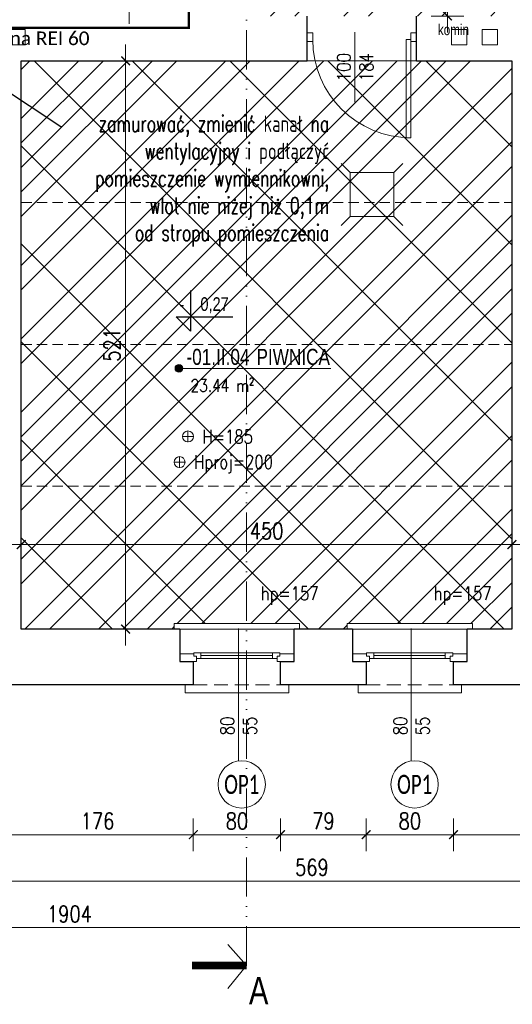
# Model space of a CAD drawing. Header units: millimetres. Extents: x 284606 to 569416, y -192995 to -95103.
# Tile 127 of 178: x 298492 to 298944, y -102523 to -101621. Entities that reach past the tile are written whole.
import ezdxf
from ezdxf import colors
from ezdxf.entities.mleader import LeaderData, LeaderLine
from ezdxf.enums import TextEntityAlignment as Align
from ezdxf.math import Vec2, Vec3

# ---------------------------------------------------------------- set-up
doc = ezdxf.new("R2010")
doc.units = ezdxf.units.MM
for name, pattern in [('ACAD_ISO10W100', [18, 12, -3, 0, -3]), ('ACAD_ISO12W100', [21, 12, -3, 0, -3, 0, -3]), ('HIDDEN', [9.525, 6.35, -3.175])]:
    doc.linetypes.add(name, pattern=pattern)
doc.layers.get('0').update_dxf_attribs({"lineweight": 0})
for name, color, linetype, lineweight in [('!STR_Konstrukcja 0.20', 200, 'Continuous', 20), ('!STR_Konstrukcja 0.30', 64, 'Continuous', 30), ('!STR_Ocieplenie 0.05', 1, 'Continuous', 5), ('!STR_Opisy 0.09', 8, 'Continuous', 9), ('!STR_Przerywana 0.09', 8, 'HIDDEN', 9), ('!STR_Stolarka drzwiowa', 30, 'Continuous', 15), ('!STR_Stolarka okienna', 72, 'Continuous', 15), ('!STR_Wymiarowanie', 254, 'Continuous', 9), ('EKO Opisy 0.09', 8, 'Continuous', 9), ('EKO przekroje', 82, 'Continuous', 13)]:
    doc.layers.add(name, color=color, linetype=linetype, lineweight=lineweight)
doc.layers.add('!STR_Obrysy pomieszczeń', color=215, linetype='Continuous', lineweight=9, plot=False)
doc.layers.add('!STR_Wentylacja', color=7, linetype='Continuous', lineweight=15, true_color=0x3399ff)
doc.layers.add('EKO Wyposażenie', color=7, linetype='Continuous', lineweight=5, true_color=0x919191)
doc.layers.add('AB1 - OPISY', color=7, linetype='Continuous')
doc.styles.add('1_50', font='txt', dxfattribs={"width": 0.8})
doc.styles.add('AB_Arial', font='NirmalaS.ttf')
doc.styles.add('EKO 1-10', font='romans.shx', dxfattribs={"width": 0.8, "height": 15})
doc.styles.add('EKO 1-5', font='romans.shx', dxfattribs={"width": 0.8, "height": 10})
doc.styles.add('EKO CM 1-50', font='calibri.ttf', dxfattribs={"width": 0.8, "height": 12.5})
doc.styles.add('j-romans', font='romans.shx', dxfattribs={"width": 0.7})
doc.styles.get("Standard").update_dxf_attribs({"font": 'calibri.ttf'})
doc.dimstyles.new('EKO wymiar 1-10', dxfattribs={"dimtxt": 15, "dimasz": 8, "dimexe": 15, "dimexo": 15, "dimgap": 5, "dimtad": 1, "dimdec": 0, "dimtxsty": 'EKO 1-10', "dimblk": 'ARCHTICK', "dimcen": 10, "dimdle": 15, "dimclrd": 256, "dimclre": 256, "dimclrt": 256, "dimazin": 2, "dimtfac": 1, "dimtdec": 0, "dimtmove": 2, "dimatfit": 3, "dimldrblk": 'ARCHTICK', "dimfxl": 15, "dimfxlon": 1, "dimlwd": -1, "dimlwe": -1, "dimarcsym": 0})

# ---------------------------------------------------------------- blocks, each defined once
blk = doc.blocks.new('*U109')
at = {"layer": '!STR_Opisy 0.09', "linetype": 'Continuous'}
blk.add_line((0, 32.11), (0, -89.22), dxfattribs=at)
at = {"layer": '!STR_Opisy 0.09', "ltscale": 0.7, "style": 'EKO 1-5', "width": 0.8}
blk.add_attdef('WYS', text='', height=12.5, rotation=270, dxfattribs=at).set_placement((-10.53, 0), align=Align.MIDDLE_CENTER)
at = {"layer": '!STR_Opisy 0.09', "linetype": 'Continuous', "style": 'EKO 1-5', "width": 0.8}
blk.add_attdef('SZER', text='', height=12.5, rotation=270, dxfattribs=at).set_placement((0, 0), align=Align.BOTTOM_CENTER)
blk.add_attdef('HP=', (-20.48, -115.31), '', height=12.5, rotation=180, dxfattribs=at)
blk = doc.blocks.new('_ArchTick')
at = {"color": 0, "linetype": 'ByBlock', "const_width": 0.15}
blk.add_lwpolyline([(-0.5, -0.5), (0.5, 0.5)], dxfattribs=at)
blk = doc.blocks.new('*D763')
at = {"layer": '!STR_Wymiarowanie', "ltscale": 1.5, "transparency": 16777216}
for p, q in [((298493.89, -102086.9), (298493.89, -102116.9)), ((298943.89, -102086.9), (298943.89, -102116.9)), ((298478.89, -102101.9), (298958.89, -102101.9))]:
    blk.add_line(p, q, dxfattribs=at)
at = {"layer": 'Defpoints', "color": 0, "ltscale": 1.5, "transparency": 16777216}
for p in [(298493.89, -101658.36), (298943.89, -101658.36), (298943.89, -102101.9)]:
    blk.add_point(p, dxfattribs=at)
at = {"layer": '!STR_Wymiarowanie', "ltscale": 1.5, "transparency": 16777216, "xscale": 8, "yscale": 8, "zscale": 8, "rotation": 180}
blk.add_blockref('_ArchTick', (298493.89, -102101.9), dxfattribs=at)
at = {"layer": '!STR_Wymiarowanie', "ltscale": 1.5, "transparency": 16777216, "xscale": 8, "yscale": 8, "zscale": 8}
blk.add_blockref('_ArchTick', (298943.89, -102101.9), dxfattribs=at)
at = {"layer": '!STR_Wymiarowanie', "ltscale": 1.5, "transparency": 16777216, "insert": (298718.89, -102089.4), "char_height": 15, "attachment_point": 5, "style": 'EKO 1-10'}
blk.add_mtext('450', dxfattribs=at)
blk = doc.blocks.new('*D764')
at = {"layer": '!STR_Wymiarowanie', "ltscale": 1.5, "transparency": 16777216}
for p, q in [((298589.56, -101643.36), (298589.56, -102194.36)), ((298574.56, -101658.36), (298604.56, -101658.36)), ((298574.56, -102179.36), (298604.56, -102179.36))]:
    blk.add_line(p, q, dxfattribs=at)
at = {"layer": 'Defpoints', "color": 0, "ltscale": 1.5, "transparency": 16777216}
for p in [(298498.89, -101658.36), (298498.89, -102179.36), (298589.56, -102179.36)]:
    blk.add_point(p, dxfattribs=at)
at = {"layer": '!STR_Wymiarowanie', "ltscale": 1.5, "transparency": 16777216, "xscale": 8, "yscale": 8, "zscale": 8}
for p, rotation in [((298589.56, -101658.36), 90), ((298589.56, -102179.36), 270)]:
    blk.add_blockref('_ArchTick', p, dxfattribs=dict(at, rotation=rotation))
at = {"layer": '!STR_Wymiarowanie', "ltscale": 1.5, "transparency": 16777216, "insert": (298577.06, -101918.86), "char_height": 15, "attachment_point": 5, "rotation": 90, "style": 'EKO 1-10'}
blk.add_mtext('521', dxfattribs=at)
blk = doc.blocks.new('wysokosc2')
at = {"ltscale": 2}
for points in [[(-5.06, 0.04), (5.03, 0.04)], [(0, 5.1), (0, -5.1)]]:
    blk.add_lwpolyline(points, dxfattribs=at)
blk.add_circle((0, 0), 5.03, dxfattribs=at)
at = {"ltscale": 2, "style": 'EKO 1-5', "width": 0.8}
blk.add_attdef('WYS', (13.29, -6.01), '', height=12.5, dxfattribs=at)
blk = doc.blocks.new('PIEC KAFLOWY')
at = {"layer": 'EKO Wyposażenie'}
blk.add_lwpolyline([(12.5, -14.8), (73.2, -14.8), (73.2, -75.5), (12.5, -75.5)], close=True, dxfattribs=at)
at = {"layer": 'EKO Wyposażenie', "insert": (33.9, -25.4), "char_height": 19.5, "attachment_point": 1, "style": '1_50'}
blk.add_mtext_dynamic_manual_height_columns('\\pi-5.3249;{\\H0.66667x;PIEC \\P\\pi-25.002;WĘGLOWY}', width=18.247, gutter_width=12.5, heights=[0], dxfattribs=at)
blk = doc.blocks.new('*U226')
at = {"layer": '!STR_Opisy 0.09', "linetype": 'Continuous'}
blk.add_line((-51.51, 6.91), (-51.51, -57.31), dxfattribs=at)
at = {"layer": '!STR_Stolarka drzwiowa'}
for points in [[(-90, 6.2), (-95, 6.2), (-95, -1.8), (-90, -1.8)], [(0, 0), (0, -90), (-4.38, -90), (-4.38, 0)], [(5, 6.2), (0, 6.2), (0, -1.8), (5, -1.8)]]:
    blk.add_lwpolyline(points, close=True, dxfattribs=at)
blk.add_arc((0, 0), 90, 180, 270, dxfattribs=at)
at = {"layer": '!STR_Opisy 0.09', "linetype": 'Continuous', "style": 'EKO 1-10', "width": 0.8}
blk.add_attdef('SZER', text='', height=12.5, rotation=90, dxfattribs=at).set_placement((-51.51, -25.2), align=Align.BOTTOM_CENTER)
at = {"layer": '!STR_Opisy 0.09', "ltscale": 0.7, "style": 'EKO 1-10', "width": 0.8}
blk.add_attdef('WYS', text='', height=12.5, rotation=90, dxfattribs=at).set_placement((-40.99, -25.2), align=Align.MIDDLE_CENTER)
blk = doc.blocks.new('*D774')
at = {"layer": '!STR_Wymiarowanie', "ltscale": 1.5, "transparency": 16777216}
for p, q in [((298592.89, -101624.36), (298592.89, -101080.36)), ((298607.89, -101095.36), (298577.89, -101095.36)), ((298607.89, -101609.36), (298577.89, -101609.36))]:
    blk.add_line(p, q, dxfattribs=at)
at = {"layer": 'Defpoints', "color": 0, "ltscale": 1.5, "transparency": 16777216}
for p in [(298592.89, -101095.36), (298643.89, -101095.36), (298643.89, -101609.36)]:
    blk.add_point(p, dxfattribs=at)
at = {"layer": '!STR_Wymiarowanie', "ltscale": 1.5, "transparency": 16777216, "xscale": 8, "yscale": 8, "zscale": 8}
for p, rotation in [((298592.89, -101095.36), 90), ((298592.89, -101609.36), 270)]:
    blk.add_blockref('_ArchTick', p, dxfattribs=dict(at, rotation=rotation))
at = {"layer": '!STR_Wymiarowanie', "ltscale": 1.5, "transparency": 16777216, "insert": (298580.39, -101352.36), "char_height": 15, "attachment_point": 5, "rotation": 90, "style": 'EKO 1-10'}
blk.add_mtext('514', dxfattribs=at)
blk = doc.blocks.new('*U225')
at = {"layer": '!STR_Konstrukcja 0.20', "linetype": 'Continuous', "lineweight": 15}
for points in [[(8.12, 50.87), (0.62, 50.87), (0.62, 58.37), (95.62, 58.37), (95.62, 50.87), (88.12, 50.87)], [(-4.38, -0.13), (-9.38, -0.13), (-9.38, -5.13), (105.62, -5.13), (105.62, -0.13), (100.62, -0.13)]]:
    blk.add_lwpolyline(points, dxfattribs=at)
at = {"layer": '!STR_Konstrukcja 0.30', "ltscale": 2}
for points in [[(-4.38, -0.13), (-4.38, 29.68), (8.12, 29.68), (8.12, 50.87)], [(88.12, 50.87), (88.12, 29.68), (100.62, 29.68), (100.62, -0.13)]]:
    blk.add_lwpolyline(points, dxfattribs=at)
at = {"layer": '!STR_Przerywana 0.09', "ltscale": 2}
for points in [[(8.12, 50.87), (88.12, 50.87)], [(-4.38, -0.13), (100.62, -0.13)]]:
    blk.add_lwpolyline(points, dxfattribs=at)
at = {"layer": '!STR_Stolarka okienna', "ltscale": 0.3}
for points in [[(-4.38, 22.64), (-4.38, 29.68), (11.02, 29.68), (11.02, 24.55), (8.52, 24.55), (8.52, 22.64), (-4.38, 22.64)], [(100.62, 22.64), (100.62, 29.68), (85.05, 29.68), (85.05, 24.55), (87.55, 24.55), (87.55, 22.64), (100.62, 22.64)], [(87.55, 21.56), (87.55, 24.55), (85.05, 24.55), (85.05, 26.7), (11.02, 26.7), (11.02, 24.55), (8.52, 24.55), (8.52, 21.56), (87.55, 21.56)], [(15.12, 26.7), (15.12, 21.56)], [(80.62, 24.13), (15.12, 24.13)], [(80.62, 21.56), (80.62, 26.7)]]:
    blk.add_lwpolyline(points, dxfattribs=at)
blk = doc.blocks.new('*D777')
at = {"layer": '!STR_Wymiarowanie', "ltscale": 1.5, "transparency": 16777216}
for p, q in [((298884.84, -101433.36), (298884.84, -101632.36)), ((298899.84, -101448.36), (298869.84, -101448.36)), ((298899.84, -101617.36), (298869.84, -101617.36))]:
    blk.add_line(p, q, dxfattribs=at)
at = {"layer": 'Defpoints', "color": 0, "ltscale": 1.5, "transparency": 16777216}
for p in [(298928.23, -101448.36), (298884.84, -101617.36), (298928.23, -101617.36)]:
    blk.add_point(p, dxfattribs=at)
at = {"layer": '!STR_Wymiarowanie', "ltscale": 1.5, "transparency": 16777216, "xscale": 8, "yscale": 8, "zscale": 8}
for p, rotation in [((298884.84, -101448.36), 90), ((298884.84, -101617.36), 270)]:
    blk.add_blockref('_ArchTick', p, dxfattribs=dict(at, rotation=rotation))
at = {"layer": '!STR_Wymiarowanie', "ltscale": 1.5, "transparency": 16777216, "insert": (298872.34, -101532.86), "char_height": 15, "attachment_point": 5, "rotation": 90, "style": 'EKO 1-10'}
blk.add_mtext('169', dxfattribs=at)
blk = doc.blocks.new('przekroj')
at = {"layer": 'EKO przekroje', "const_width": 7}
blk.add_lwpolyline([(7038.9, 3119.78), (7088.9, 3119.78)], dxfattribs=at)
blk = doc.blocks.new('przekroje')
at = {"layer": 'EKO przekroje'}
blk.add_blockref('przekroj', (-7038.9, -3119.78), dxfattribs=at)
blk = doc.blocks.new('*D818')
at = {"layer": '!STR_Wymiarowanie', "ltscale": 1.5, "transparency": 16777216}
for p, q in [((298475.9, -102352.85), (298475.9, -102382.85)), ((298651.66, -102352.85), (298651.66, -102382.85)), ((298460.9, -102367.85), (298666.66, -102367.85))]:
    blk.add_line(p, q, dxfattribs=at)
at = {"layer": 'Defpoints', "color": 0, "ltscale": 1.5, "transparency": 16777216}
for p in [(298651.66, -102219.76), (298475.9, -102230.36), (298651.66, -102367.85)]:
    blk.add_point(p, dxfattribs=at)
at = {"layer": '!STR_Wymiarowanie', "ltscale": 1.5, "transparency": 16777216, "xscale": 8, "yscale": 8, "zscale": 8, "rotation": 180}
blk.add_blockref('_ArchTick', (298475.9, -102367.85), dxfattribs=at)
at = {"layer": '!STR_Wymiarowanie', "ltscale": 1.5, "transparency": 16777216, "xscale": 8, "yscale": 8, "zscale": 8}
blk.add_blockref('_ArchTick', (298651.66, -102367.85), dxfattribs=at)
at = {"layer": '!STR_Wymiarowanie', "ltscale": 1.5, "transparency": 16777216, "insert": (298563.78, -102355.35), "char_height": 15, "attachment_point": 5, "style": 'EKO 1-10'}
blk.add_mtext('176', dxfattribs=at)
blk = doc.blocks.new('*D819')
at = {"layer": '!STR_Wymiarowanie', "ltscale": 1.5, "transparency": 16777216}
for p, q in [((298651.66, -102352.85), (298651.66, -102382.85)), ((298731.66, -102352.85), (298731.66, -102382.85)), ((298636.66, -102367.85), (298746.66, -102367.85))]:
    blk.add_line(p, q, dxfattribs=at)
at = {"layer": 'Defpoints', "color": 0, "ltscale": 1.5, "transparency": 16777216}
for p in [(298651.66, -102219.76), (298731.66, -102219.76), (298731.66, -102367.85)]:
    blk.add_point(p, dxfattribs=at)
at = {"layer": '!STR_Wymiarowanie', "ltscale": 1.5, "transparency": 16777216, "xscale": 8, "yscale": 8, "zscale": 8, "rotation": 180}
blk.add_blockref('_ArchTick', (298651.66, -102367.85), dxfattribs=at)
at = {"layer": '!STR_Wymiarowanie', "ltscale": 1.5, "transparency": 16777216, "xscale": 8, "yscale": 8, "zscale": 8}
blk.add_blockref('_ArchTick', (298731.66, -102367.85), dxfattribs=at)
at = {"layer": '!STR_Wymiarowanie', "ltscale": 1.5, "transparency": 16777216, "insert": (298691.66, -102355.35), "char_height": 15, "attachment_point": 5, "style": 'EKO 1-10'}
blk.add_mtext('80', dxfattribs=at)
blk = doc.blocks.new('*D820')
at = {"layer": '!STR_Wymiarowanie', "ltscale": 1.5, "transparency": 16777216}
for p, q in [((298731.66, -102352.85), (298731.66, -102382.85)), ((298810.25, -102352.85), (298810.25, -102382.85)), ((298716.66, -102367.85), (298825.25, -102367.85))]:
    blk.add_line(p, q, dxfattribs=at)
at = {"layer": 'Defpoints', "color": 0, "ltscale": 1.5, "transparency": 16777216}
for p in [(298731.66, -102219.76), (298810.25, -102219.76), (298810.25, -102367.85)]:
    blk.add_point(p, dxfattribs=at)
at = {"layer": '!STR_Wymiarowanie', "ltscale": 1.5, "transparency": 16777216, "xscale": 8, "yscale": 8, "zscale": 8, "rotation": 180}
blk.add_blockref('_ArchTick', (298731.66, -102367.85), dxfattribs=at)
at = {"layer": '!STR_Wymiarowanie', "ltscale": 1.5, "transparency": 16777216, "xscale": 8, "yscale": 8, "zscale": 8}
blk.add_blockref('_ArchTick', (298810.25, -102367.85), dxfattribs=at)
at = {"layer": '!STR_Wymiarowanie', "ltscale": 1.5, "transparency": 16777216, "insert": (298770.96, -102355.35), "char_height": 15, "attachment_point": 5, "style": 'EKO 1-10'}
blk.add_mtext('79', dxfattribs=at)
blk = doc.blocks.new('*D821')
at = {"layer": '!STR_Wymiarowanie', "ltscale": 1.5, "transparency": 16777216}
for p, q in [((298810.25, -102352.85), (298810.25, -102382.85)), ((298890.25, -102352.85), (298890.25, -102382.85)), ((298795.25, -102367.85), (298905.25, -102367.85))]:
    blk.add_line(p, q, dxfattribs=at)
at = {"layer": 'Defpoints', "color": 0, "ltscale": 1.5, "transparency": 16777216}
for p in [(298810.25, -102219.76), (298890.25, -102219.76), (298890.25, -102367.85)]:
    blk.add_point(p, dxfattribs=at)
at = {"layer": '!STR_Wymiarowanie', "ltscale": 1.5, "transparency": 16777216, "xscale": 8, "yscale": 8, "zscale": 8, "rotation": 180}
blk.add_blockref('_ArchTick', (298810.25, -102367.85), dxfattribs=at)
at = {"layer": '!STR_Wymiarowanie', "ltscale": 1.5, "transparency": 16777216, "xscale": 8, "yscale": 8, "zscale": 8}
blk.add_blockref('_ArchTick', (298890.25, -102367.85), dxfattribs=at)
at = {"layer": '!STR_Wymiarowanie', "ltscale": 1.5, "transparency": 16777216, "insert": (298850.25, -102355.35), "char_height": 15, "attachment_point": 5, "style": 'EKO 1-10'}
blk.add_mtext('80', dxfattribs=at)
blk = doc.blocks.new('*D822')
at = {"layer": '!STR_Wymiarowanie', "ltscale": 1.5, "transparency": 16777216}
for p, q in [((298890.25, -102352.85), (298890.25, -102382.85)), ((299045.03, -102352.85), (299045.03, -102382.85)), ((298875.25, -102367.85), (299060.03, -102367.85))]:
    blk.add_line(p, q, dxfattribs=at)
at = {"layer": 'Defpoints', "color": 0, "ltscale": 1.5, "transparency": 16777216}
for p in [(298890.25, -102219.76), (299045.03, -102230.36), (299045.03, -102367.85)]:
    blk.add_point(p, dxfattribs=at)
at = {"layer": '!STR_Wymiarowanie', "ltscale": 1.5, "transparency": 16777216, "xscale": 8, "yscale": 8, "zscale": 8, "rotation": 180}
blk.add_blockref('_ArchTick', (298890.25, -102367.85), dxfattribs=at)
at = {"layer": '!STR_Wymiarowanie', "ltscale": 1.5, "transparency": 16777216, "xscale": 8, "yscale": 8, "zscale": 8}
blk.add_blockref('_ArchTick', (299045.03, -102367.85), dxfattribs=at)
at = {"layer": '!STR_Wymiarowanie', "ltscale": 1.5, "transparency": 16777216, "insert": (298967.64, -102355.35), "char_height": 15, "attachment_point": 5, "style": 'EKO 1-10'}
blk.add_mtext('155', dxfattribs=at)
blk = doc.blocks.new('*D828')
at = {"layer": '!STR_Wymiarowanie', "ltscale": 1.5, "transparency": 16777216}
for p, q in [((298475.9, -102395.33), (298475.9, -102425.33)), ((299045.03, -102395.33), (299045.03, -102425.33)), ((298460.9, -102410.33), (299060.03, -102410.33))]:
    blk.add_line(p, q, dxfattribs=at)
at = {"layer": 'Defpoints', "color": 0, "ltscale": 1.5, "transparency": 16777216}
for p in [(298475.9, -102230.36), (299045.03, -102230.36), (299045.03, -102410.33)]:
    blk.add_point(p, dxfattribs=at)
at = {"layer": '!STR_Wymiarowanie', "ltscale": 1.5, "transparency": 16777216, "xscale": 8, "yscale": 8, "zscale": 8, "rotation": 180}
blk.add_blockref('_ArchTick', (298475.9, -102410.33), dxfattribs=at)
at = {"layer": '!STR_Wymiarowanie', "ltscale": 1.5, "transparency": 16777216, "xscale": 8, "yscale": 8, "zscale": 8}
blk.add_blockref('_ArchTick', (299045.03, -102410.33), dxfattribs=at)
at = {"layer": '!STR_Wymiarowanie', "ltscale": 1.5, "transparency": 16777216, "insert": (298760.47, -102397.83), "char_height": 15, "attachment_point": 5, "style": 'EKO 1-10'}
blk.add_mtext('569', dxfattribs=at)
blk = doc.blocks.new('*D830')
at = {"layer": '!STR_Wymiarowanie', "ltscale": 1.5, "transparency": 16777216}
for p, q in [((297585.89, -102438), (297585.89, -102468)), ((299490.23, -102438), (299490.23, -102468)), ((299505.23, -102453), (297570.89, -102453))]:
    blk.add_line(p, q, dxfattribs=at)
at = {"layer": 'Defpoints', "color": 0, "ltscale": 1.5, "transparency": 16777216}
for p in [(297585.89, -102211.36), (299490.23, -102211.36), (297585.89, -102453)]:
    blk.add_point(p, dxfattribs=at)
at = {"layer": '!STR_Wymiarowanie', "ltscale": 1.5, "transparency": 16777216, "xscale": 8, "yscale": 8, "zscale": 8, "rotation": 180}
blk.add_blockref('_ArchTick', (297585.89, -102453), dxfattribs=at)
at = {"layer": '!STR_Wymiarowanie', "ltscale": 1.5, "transparency": 16777216, "xscale": 8, "yscale": 8, "zscale": 8}
blk.add_blockref('_ArchTick', (299490.23, -102453), dxfattribs=at)
at = {"layer": '!STR_Wymiarowanie', "ltscale": 1.5, "transparency": 16777216, "insert": (298538.06, -102440.5), "char_height": 15, "attachment_point": 5, "style": 'EKO 1-10'}
blk.add_mtext('1904', dxfattribs=at)
blk = doc.blocks.new('rzapia')
at = {"layer": '!STR_Wymiarowanie', "color": 62, "ltscale": 1.5, "true_color": 0xa3d425}
for points in [[(-0.01, 40.12), (-8.29, 48.41)], [(39.99, 40.12), (48.28, 48.41)], [(-0.01, 40.12), (0, 0), (40, 0), (39.99, 40.12), (-0.01, 40.12)], [(0, 0), (-8.29, -8.29)], [(40, 0), (48.29, -8.29)]]:
    blk.add_lwpolyline(points, dxfattribs=at)
blk = doc.blocks.new('*U506')
at = {"ltscale": 0.3}
blk.add_hatch(color=256, dxfattribs=at).paths.add_polyline_path([(-0.91, 50, 1), (6.82, 50, 1)])
at = {"ltscale": 1.5}
blk.add_line((17.59, 50), (154.57, 50), dxfattribs=at)
at = {"ltscale": 0.3}
blk.add_lwpolyline([(17.59, 50), (2.95, 50)], dxfattribs=at)
blk.add_circle((2.95, 50), 3.86, dxfattribs=at)
at = {"ltscale": 1.5, "width": 0.8}
for tag, p, height, style in [('NR_POM.', (10.51, 53.45), 16, 'AB_Arial'), ('NAZWA_POMIESZCZENIA', (66.91, 53.45), 16, 'AB_Arial'), ('POSADZKA', (9.08, 4), 12.5, 'EKO 1-5')]:
    blk.add_attdef(tag, p, '', height=height, rotation=0, dxfattribs=dict(at, style=style))
at = {"ltscale": 1.5, "style": 'EKO 1-5', "width": 0.8}
blk.add_attdef('POWIERZCHNIA', text='', height=12.5, rotation=0, dxfattribs=at).set_placement((78.06, 22.91), align=Align.BOTTOM_RIGHT)
blk = doc.blocks.new('KÓLKO')
at = {"layer": '!STR_Opisy 0.09'}
blk.add_circle((0, -15.51), 15.51, dxfattribs=at)
at = {"layer": '!STR_Opisy 0.09', "style": 'EKO 1-10', "width": 0.8}
blk.add_attdef('NR', text='', height=15, dxfattribs=at).set_placement((0, -15.51), align=Align.MIDDLE_CENTER)
blk = doc.blocks.new('*D898')
at = {"layer": '!STR_Wymiarowanie', "ltscale": 1.5, "transparency": 16777216}
for p, q in [((298493.89, -102086.9), (298493.89, -102116.9)), ((298943.89, -102086.9), (298943.89, -102116.9)), ((298478.89, -102101.9), (298958.89, -102101.9))]:
    blk.add_line(p, q, dxfattribs=at)
at = {"layer": 'Defpoints', "color": 0, "ltscale": 1.5, "transparency": 16777216}
for p in [(298493.89, -101658.36), (298943.89, -101658.36), (298943.89, -102101.9)]:
    blk.add_point(p, dxfattribs=at)
at = {"layer": '!STR_Wymiarowanie', "ltscale": 1.5, "transparency": 16777216, "xscale": 8, "yscale": 8, "zscale": 8, "rotation": 180}
blk.add_blockref('_ArchTick', (298493.89, -102101.9), dxfattribs=at)
at = {"layer": '!STR_Wymiarowanie', "ltscale": 1.5, "transparency": 16777216, "xscale": 8, "yscale": 8, "zscale": 8}
blk.add_blockref('_ArchTick', (298943.89, -102101.9), dxfattribs=at)
at = {"layer": '!STR_Wymiarowanie', "ltscale": 1.5, "transparency": 16777216, "insert": (298718.89, -102089.4), "char_height": 15, "attachment_point": 5, "style": 'EKO 1-10'}
blk.add_mtext('450', dxfattribs=at)

msp = doc.modelspace()

# ---------------------------------------------------------------- hatches: boundary and pattern name
at = {"layer": '!STR_Ocieplenie 0.05', "lineweight": 5, "ltscale": 0.3, "true_color": 0xa3d425}
h = msp.add_hatch(dxfattribs=at)
h.set_pattern_fill('ANSI37', color=62, scale=20)
h.paths.add_polyline_path([(298029.89, -101663.36), (297636.89, -101663.36), (297636.89, -102160.36), (297747.56, -102160.36), (297747.56, -102155.36), (297862.56, -102155.36), (297862.56, -102160.36), (298029.89, -102160.36)])
h.paths.add_polyline_path([(298453.89, -101662.36), (298065.89, -101662.36), (298065.89, -102166.36), (298124.04, -102166.36), (298124.04, -102161.36), (298239.04, -102161.36), (298239.04, -102166.36), (298281.62, -102166.36), (298281.62, -102161.36), (298396.62, -102161.36), (298396.62, -102166.36), (298453.89, -102166.36)])
h.paths.add_polyline_path([(298943.89, -101658.36), (298493.89, -101658.36), (298493.89, -102179.36), (298634.16, -102179.36), (298634.16, -102174.36), (298749.16, -102174.36), (298749.16, -102179.36), (298792.75, -102179.36), (298792.75, -102174.36), (298907.75, -102174.36), (298907.75, -102179.36), (298943.89, -102179.36)])
h.paths.add_polyline_path([(299439.09, -101658.36), (299258.23, -101658.36), (298991.23, -101658.36), (298991.23, -102160.36), (299213.91, -102160.36), (299213.91, -102155.36), (299328.91, -102155.36), (299328.91, -102160.36), (299439.09, -102160.36), (299439.09, -101966.86), (299434.23, -101966.86), (299434.23, -101851.86), (299439.09, -101851.86)])
h.paths.add_polyline_path([(299434.23, -101225.05), (299439.23, -101225.05), (299439.23, -101108.36), (299301.1, -101108.36), (299301.1, -101113.36), (299186.1, -101113.36), (299186.1, -101108.36), (298969.23, -101108.36), (298969.23, -101469.36), (299289.23, -101469.36), (299289.23, -101617.36), (299439.23, -101617.36), (299439.23, -101469.36), (299439.23, -101340.05), (299434.23, -101340.05)])
h.paths.add_polyline_path([(299258.23, -101499.36), (298970.23, -101499.36), (298970.23, -101506.36), (298970.23, -101606.36), (298970.23, -101617.36), (299258.23, -101617.36)], flags=17)
h.paths.add_polyline_path([(298643.89, -101095.36), (298586.11, -101095.36), (298586.11, -101100.36), (298471.11, -101100.36), (298471.11, -101095.36), (298420.11, -101095.36), (298420.11, -101100.36), (298305.11, -101100.36), (298305.11, -101095.36), (298172.89, -101095.36), (298172.89, -101479.36), (298327.89, -101479.36), (298327.89, -101609.36), (298643.89, -101609.36)])
h.paths.add_polyline_path([(298316.89, -101486.36), (298172.89, -101486.36), (298172.89, -101505.36), (298172.89, -101608.04), (298172.89, -101623.36), (298316.89, -101623.36)])
h.paths.add_polyline_path([(298131.89, -101505.36), (298131.89, -101486.36), (298101.89, -101486.36), (298003.89, -101486.36), (297636.89, -101486.36), (297636.89, -101507.79), (297641.89, -101507.79), (297641.89, -101623.36), (298131.89, -101623.36), (298131.89, -101605.36)])
at = {"layer": '!STR_Wymiarowanie', "ltscale": 1.5, "true_color": 0x387fc2}
h = msp.add_hatch(dxfattribs=at)
h.set_pattern_fill('ANSI32', color=145, scale=5)
h.paths.add_polyline_path([(298029.89, -101663.36), (297636.89, -101663.36), (297636.89, -102160.36), (297747.56, -102160.36), (297747.56, -102155.36), (297862.56, -102155.36), (297862.56, -102160.36), (298029.89, -102160.36)])
h.paths.add_polyline_path([(298453.89, -101662.36), (298065.89, -101662.36), (298065.89, -102166.36), (298124.04, -102166.36), (298124.04, -102161.36), (298239.04, -102161.36), (298239.04, -102166.36), (298281.62, -102166.36), (298281.62, -102161.36), (298396.62, -102161.36), (298396.62, -102166.36), (298453.89, -102166.36)])
h.paths.add_polyline_path([(298943.89, -101658.36), (298493.89, -101658.36), (298493.89, -102179.36), (298634.16, -102179.36), (298634.16, -102174.36), (298749.16, -102174.36), (298749.16, -102179.36), (298792.75, -102179.36), (298792.75, -102174.36), (298907.75, -102174.36), (298907.75, -102179.36), (298943.89, -102179.36)])
h.paths.add_polyline_path([(299439.09, -101658.36), (299258.23, -101658.36), (298991.23, -101658.36), (298991.23, -102160.36), (299213.91, -102160.36), (299213.91, -102155.36), (299328.91, -102155.36), (299328.91, -102160.36), (299439.09, -102160.36), (299439.09, -101966.86), (299434.23, -101966.86), (299434.23, -101851.86), (299439.09, -101851.86)])
h.paths.add_polyline_path([(299434.23, -101225.05), (299439.23, -101225.05), (299439.23, -101108.36), (299301.1, -101108.36), (299301.1, -101113.36), (299186.1, -101113.36), (299186.1, -101108.36), (298969.23, -101108.36), (298969.23, -101469.36), (299289.23, -101469.36), (299289.23, -101617.36), (299439.23, -101617.36), (299439.23, -101469.36), (299439.23, -101340.05), (299434.23, -101340.05)])
h.paths.add_polyline_path([(299258.23, -101499.36), (298970.23, -101499.36), (298970.23, -101506.36), (298970.23, -101606.36), (298970.23, -101617.36), (299258.23, -101617.36)], flags=17)
h.paths.add_polyline_path([(298928.23, -101506.36), (298928.23, -101448.36), (298787.23, -101448.36), (298787.23, -101422.86), (298736.9, -101422.86, -1), (298732.56, -101422.86), (298682.23, -101422.86), (298682.23, -101617.36), (298928.23, -101617.36), (298928.23, -101606.36)])
h.paths.add_polyline_path([(298643.89, -101095.36), (298586.11, -101095.36), (298586.11, -101100.36), (298471.11, -101100.36), (298471.11, -101095.36), (298420.11, -101095.36), (298420.11, -101100.36), (298305.11, -101100.36), (298305.11, -101095.36), (298172.89, -101095.36), (298172.89, -101479.36), (298327.89, -101479.36), (298327.89, -101609.36), (298643.89, -101609.36)])
h.paths.add_polyline_path([(298316.89, -101486.36), (298172.89, -101486.36), (298172.89, -101505.36), (298172.89, -101608.04), (298172.89, -101623.36), (298316.89, -101623.36)])
h.paths.add_polyline_path([(298131.89, -101505.36), (298131.89, -101486.36), (298101.89, -101486.36), (298003.89, -101486.36), (297636.89, -101486.36), (297636.89, -101507.79), (297641.89, -101507.79), (297641.89, -101623.36), (298131.89, -101623.36), (298131.89, -101605.36)])
h.paths.add_polyline_path([(298131.89, -101206.36), (297965.45, -101206.36), (297965.45, -101252.19, -0.414214), (297967.62, -101254.36, -0.414214), (297965.45, -101256.52), (297965.45, -101302.36), (297978.89, -101302.36), (297978.89, -101446.36), (298003.89, -101446.36), (298101.89, -101446.36), (298131.89, -101446.36)])

# ---------------------------------------------------------------- linework, layer by layer
at = {"layer": '!STR_Konstrukcja 0.30', "ltscale": 1.5}
for p, q in [((298756.23, -101658.36), (298756.23, -101617.36)), ((298856.23, -101658.36), (298856.23, -101617.36))]:
    msp.add_line(p, q, dxfattribs=at)
for points in [[(298639.16, -102179.36), (298493.89, -102179.36), (298493.89, -101658.36), (298756.23, -101658.36)], [(298856.23, -101658.36), (298943.89, -101658.36), (298943.89, -102179.36), (298902.75, -102179.36)], [(298797.75, -102179.36), (298744.16, -102179.36)], [(299231.41, -102211.36), (299045.03, -102211.36), (299045.03, -102230.36), (298890.25, -102230.36)], [(298651.66, -102230.36), (298475.9, -102230.36), (298475.9, -102217.36), (298379.12, -102217.36)], [(298810.25, -102230.36), (298731.66, -102230.36)]]:
    msp.add_lwpolyline(points, dxfattribs=at)
at = {"layer": '!STR_Obrysy pomieszczeń', "ltscale": 0.3}
msp.add_lwpolyline([(298493.89, -101658.36), (298943.89, -101658.36), (298943.89, -102179.36), (298493.89, -102179.36)], close=True, dxfattribs=at)
at = {"layer": '!STR_Opisy 0.09', "color": 1, "linetype": 'ACAD_ISO10W100', "true_color": 0xff0a0a, "const_width": 2}
msp.add_lwpolyline([(298340.12, -101628.23), (298647.54, -101628.23), (298647.54, -101090.56)], dxfattribs=at)
at = {"layer": '!STR_Przerywana 0.09', "ltscale": 1.5}
for p, q in [((298493.89, -101788.36), (298943.89, -101788.36)), ((298493.89, -101918.36), (298943.89, -101918.36)), ((298493.89, -102048.36), (298943.89, -102048.36))]:
    msp.add_line(p, q, dxfattribs=at)
at = {"layer": '!STR_Wentylacja', "ltscale": 1.5}
for points in [[(298483.57, -101629.77), (298483.57, -101643.77), (298497.57, -101643.77), (298497.57, -101629.77)], [(298888.61, -101629.77), (298888.61, -101643.77), (298902.61, -101643.77), (298902.61, -101629.77)], [(298916.61, -101629.77), (298916.61, -101643.77), (298930.61, -101643.77), (298930.61, -101629.77)]]:
    msp.add_lwpolyline(points, close=True, dxfattribs=at)
at = {"layer": '!STR_Wymiarowanie', "ltscale": 1.5}
msp.add_line((298756.23, -101658.36), (298856.23, -101658.36), dxfattribs=at)
at = {"layer": 'AB1 - OPISY', "color": 1}
for p, q in [((298649.12, -101869.07), (298649.11, -101906.18)), ((298635.99, -101893.06), (298687.83, -101893.08)), ((298635.99, -101893.06), (298649.11, -101906.18))]:
    msp.add_line(p, q, dxfattribs=at)
at = {"layer": 'EKO Opisy 0.09', "color": 133, "linetype": 'ACAD_ISO12W100', "ltscale": 3, "true_color": 0x4ddaea}
msp.add_lwpolyline([(298700.49, -102487.8), (298700.49, -101568.47), (298765.49, -101568.47), (298765.49, -100770.92)], dxfattribs=at)
at = {"layer": 'EKO Opisy 0.09', "linetype": 'ACAD_ISO12W100', "ltscale": 3}
msp.add_lwpolyline([(298683.46, -102468.43), (298700.49, -102487.8), (298683.46, -102508.86)], dxfattribs=at)
msp.add_lwpolyline([(298683.46, -102468.43), (298700.49, -102487.8), (298683.46, -102508.86)], dxfattribs=at)
msp.add_lwpolyline([(298683.46, -102468.43), (298700.49, -102487.8), (298683.46, -102508.86)], dxfattribs=at)

# ---------------------------------------------------------------- block references
at = {"layer": '!STR_Konstrukcja 0.30', "ltscale": 1.5, "rotation": 180}
for p in [(298692.99, -102268.11), (298851.57, -102268.11)]:
    msp.add_blockref('*U109', p, dxfattribs=at).add_auto_attribs({'SZER': '80', 'WYS': '55', 'HP=': 'hp=157'})
at = {"layer": '!STR_Konstrukcja 0.30', "ltscale": 1.5, "xscale": -1, "rotation": 180}
for p in [(298643.55, -102179.49), (298802.13, -102179.49)]:
    msp.add_blockref('*U225', p, dxfattribs=at)
at = {"layer": '!STR_Opisy 0.09'}
ref = msp.add_blockref('*U506', (298635.72, -101986.34), dxfattribs=dict(at, xscale=0.9199999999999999, yscale=0.9199999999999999, zscale=0.9199999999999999))
ref.add_attrib('NAZWA_POM', 'PIWNICA', (298709.61, -101937.17), dxfattribs={"layer": '0', "ltscale": 1.5, "height": 14.72, "rotation": 0, "style": 'AB_Arial', "width": 0.8})
ref.add_attrib('NUMER_POM', '-01.II.04', (298645.39, -101937.17), dxfattribs={"layer": '0', "ltscale": 1.5, "height": 14.72, "rotation": 0, "style": 'AB_Arial', "width": 0.8})
ref.add_attrib('R-SURF', '23.44 m²', dxfattribs={"layer": '0', "ltscale": 1.5, "height": 11.5, "rotation": 0, "style": 'EKO 1-5', "width": 0.8}).set_placement((298707.53, -101965.27), align=Align.BOTTOM_RIGHT)
ref = msp.add_blockref('wysokosc2', (298646.74, -102002.78), dxfattribs=dict(at, xscale=-1, rotation=180))
ref.add_attrib('WYS', 'H=185', (298660.03, -102009.27), dxfattribs={"layer": '0', "ltscale": 2, "height": 12.5, "style": 'EKO 1-5', "width": 0.8})
msp.add_blockref('wysokosc2', (298639.03, -102026.31), dxfattribs=at).add_auto_attribs({'WYS': 'Hproj=200'})
at = {"layer": '!STR_Stolarka drzwiowa', "ltscale": 0.3}
msp.add_blockref('*U226', (298851.23, -101638.98), dxfattribs=at).add_auto_attribs({'WYS': '184', 'SZER': '100'})
at = {"layer": '!STR_Wymiarowanie'}
msp.add_blockref('rzapia', (298795.45, -101801.01), dxfattribs=at)
at = {"layer": 'EKO Opisy 0.09'}
ref = msp.add_blockref('KÓLKO', (298696.05, -102300.01), dxfattribs=dict(at, xscale=1.4, yscale=1.4, zscale=1.4))
ref.add_attrib('NR', 'OP1', dxfattribs={"height": 17.5, "style": 'EKO CM 1-50', "width": 0.7}).set_placement((298696.05, -102321.72), align=Align.MIDDLE_CENTER)
ref = msp.add_blockref('KÓLKO', (298854.63, -102300.01), dxfattribs=dict(at, xscale=1.4, yscale=1.4, zscale=1.4))
ref.add_attrib('NR', 'OP1', dxfattribs={"height": 17.5, "style": 'EKO CM 1-50', "width": 0.7}).set_placement((298854.63, -102321.72), align=Align.MIDDLE_CENTER)
at = {"layer": 'EKO Opisy 0.09', "rotation": 180}
msp.add_blockref('przekroje', (298700.49, -102487.8), dxfattribs=at)
msp.add_blockref('przekroje', (298700.49, -102487.8), dxfattribs=at)
msp.add_blockref('przekroje', (298700.49, -102487.8), dxfattribs=at)
at = {"layer": 'EKO Wyposażenie', "xscale": 0.7200000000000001, "yscale": 0.7200000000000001, "zscale": 0.7200000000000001, "rotation": 48.38657883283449}
msp.add_blockref('PIEC KAFLOWY', (299004.32, -101701.85), dxfattribs=at)

# ---------------------------------------------------------------- texts
at = {"layer": '!STR_Obrysy pomieszczeń', "ltscale": 0.3, "insert": (298875.98, -101624.87), "char_height": 10, "attachment_point": 1, "style": '1_50'}
msp.add_mtext_dynamic_manual_height_columns('\\A1;komin', width=2231.7249, gutter_width=453.61, heights=[120.44], dxfattribs=at)
at = {"layer": '!STR_Opisy 0.09', "color": 1, "true_color": 0xff0a0a, "insert": (298453.66, -101631.5), "char_height": 12.5, "width": 126.411, "attachment_point": 1}
msp.add_mtext('\\A1;ściana REI 60', dxfattribs=at)
at = {"layer": '!STR_Opisy 0.09', "insert": (298638.84, -101875.14), "char_height": 12.5, "attachment_point": 1, "style": '1_50'}
msp.add_mtext_dynamic_manual_height_columns('-    0,27', width=94.7183, gutter_width=12.5, heights=[0], dxfattribs=at)
at = {"layer": 'EKO Opisy 0.09', "insert": (298720.53, -102523.34), "char_height": 25, "attachment_point": 9, "style": '1_50'}
msp.add_mtext_dynamic_manual_height_columns('A', width=119.5136, gutter_width=12.5, heights=[0], dxfattribs=at)

# ---------------------------------------------------------------- dimensions: what is measured, and where the dimension line sits
at = {"layer": '!STR_Wymiarowanie', "ltscale": 1.5}
for base, p1, p2, picture, middle in [((298592.89, -101095.36), (298643.89, -101609.36), (298643.89, -101095.36), '*D774', (298580.39, -101352.36)), ((298884.84, -101617.36), (298928.23, -101448.36), (298928.23, -101617.36), '*D777', (298872.34, -101532.86)), ((298589.56, -102179.36), (298498.89, -101658.36), (298498.89, -102179.36), '*D764', (298577.06, -101918.86))]:
    dim = msp.add_linear_dim(base=base, p1=p1, p2=p2, angle=90, dimstyle='EKO wymiar 1-10', dxfattribs=at)
    dim.commit()
    dim.dimension.update_dxf_attribs({"geometry": picture, "text_midpoint": middle})
for base, p1, p2, picture, middle in [((298943.89, -102101.9), (298493.89, -101658.36), (298943.89, -101658.36), '*D763', (298718.89, -102089.4)), ((298943.89, -102101.9), (298493.89, -101658.36), (298943.89, -101658.36), '*D898', (298718.89, -102089.4)), ((297585.89, -102453), (299490.23, -102211.36), (297585.89, -102211.36), '*D830', (298538.06, -102440.5)), ((298651.66, -102367.85), (298475.9, -102230.36), (298651.66, -102219.76), '*D818', (298563.78, -102355.35)), ((298731.66, -102367.85), (298651.66, -102219.76), (298731.66, -102219.76), '*D819', (298691.66, -102355.35)), ((298810.25, -102367.85), (298731.66, -102219.76), (298810.25, -102219.76), '*D820', (298770.96, -102355.35)), ((298890.25, -102367.85), (298810.25, -102219.76), (298890.25, -102219.76), '*D821', (298850.25, -102355.35)), ((299045.03, -102367.85), (298890.25, -102219.76), (299045.03, -102230.36), '*D822', (298967.64, -102355.35)), ((299045.03, -102410.33), (298475.9, -102230.36), (299045.03, -102230.36), '*D828', (298760.47, -102397.83))]:
    dim = msp.add_linear_dim(base=base, p1=p1, p2=p2, dimstyle='EKO wymiar 1-10', dxfattribs=at)
    dim.commit()
    dim.dimension.update_dxf_attribs({"geometry": picture, "text_midpoint": middle})

# ---------------------------------------------------------------- leaders
at = {"layer": '!STR_Opisy 0.09', "ltscale": 0.3}
ml = msp.add_multileader_mtext('Standard', dxfattribs=at)
ml.set_content('zamurować, zmienić kanał na \\Pwentylacyjny i podłączyć \\Ppomieszczenie wymiennikowni, \\Pwlot nie niżej niż 0,1m \\Pod stropu pomieszczenia', color=256, style='j-romans')
ml.set_leader_properties()
ml.build(insert=Vec2(0, 0))
ml.multileader.update_dxf_attribs({"text_right_attachment_type": 6, "dogleg_length": 0.36, "arrow_head_size": 8, "scale": 2})
ctx = ml.context
ctx.base_point, ctx.scale, ctx.char_height, ctx.arrow_head_size, ctx.landing_gap_size, ctx.plane_origin = Vec3(298530.81, -101718.54), 2, 15, 8, 4, Vec3(298353.39, -98893.6)
ctx.right_attachment, ctx.text_align_type = 6, 2
notes = []
notes.append((ctx, [(0, (1, 1, 0), (298530.09, -101718.54), (1, 0), 0.72, [(0, [(298416.57, -101643.77)], 0, [])])]))
ctx.mtext.insert, ctx.mtext.alignment, ctx.mtext.flow_direction = Vec3(298776.31, -101708.54), 3, 5
for ctx, leaders in notes:
    for number, flags, end, landing, length, lines in leaders:
        leader = LeaderData()
        leader.index, (leader.has_last_leader_line, leader.has_dogleg_vector, leader.attachment_direction) = number, flags
        leader.last_leader_point, leader.dogleg_vector, leader.dogleg_length = Vec3(end), Vec3(landing), length
        for number, points, colour, breaks in lines:
            line = LeaderLine()
            line.index, line.vertices, line.color, line.breaks = number, Vec3.list(points), colors.encode_raw_color(colour), breaks
            leader.lines.append(line)
        ctx.leaders.append(leader)

doc.saveas('drawing.dxf')
